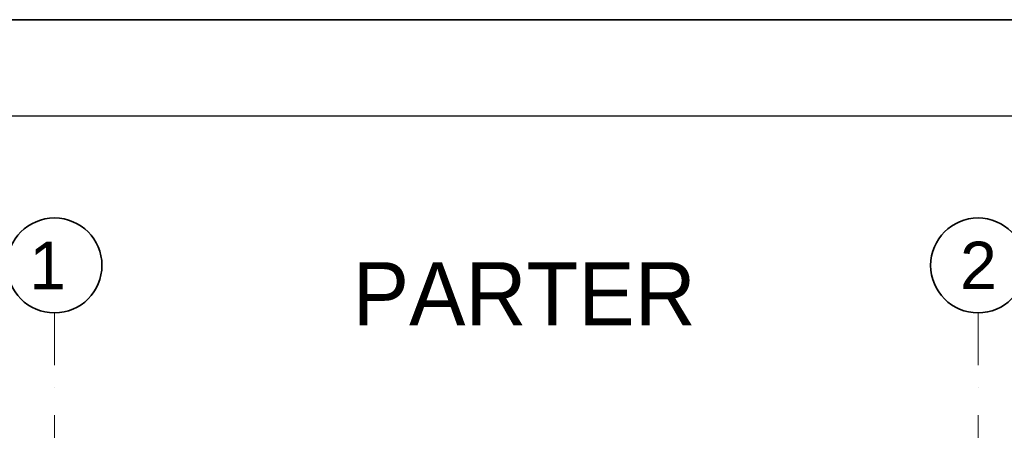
# Model space of a CAD drawing. Header units: millimetres. Extents: x -34676 to 172266, y 39940 to 476087.
# Tile 113 of 256: x 22798 to 29024, y 292986 to 295582. Entities that reach past the tile are written whole.
import ezdxf

# ---------------------------------------------------------------- set-up
doc = ezdxf.new("R2010")
doc.units = ezdxf.units.MM
doc.header["$MEASUREMENT"] = 0
doc.linetypes.add('Kropki i Kreski', pattern=[6.702778, 3.527778, -1.763889, 0, -1.411111])
for name, color, linetype in [('#podkład', 252, 'Continuous'), ('- PRZEGRODY PROJEKTOWANE', 7, 'Continuous'), ('_TABELA', 7, 'Continuous'), ('Konstrukcja - Siatka mod', 7, 'Continuous')]:
    doc.layers.add(name, color=color, linetype=linetype)
doc.styles.add('MtXpl_Arial', font='arial.ttf', dxfattribs={"height": 0.2})
doc.styles.add('STYL_AUTOMATYCZNY_1', font='arial.ttf')
doc.styles.add('STYL_AUTOMATYCZNY_6', font='txt')

# ---------------------------------------------------------------- blocks, each defined once
blk = doc.blocks.new('UHYGFFFF')
at = {"layer": 'Konstrukcja - Siatka mod', "color": 252, "linetype": 'Kropki i Kreski', "lineweight": 13, "ltscale": 100}
for p, q in [((22627.6, 398868.6), (22627.6, 399868.6)), ((28467.6, 398868.6), (28467.6, 399868.6))]:
    blk.add_line(p, q, dxfattribs=at)
at = {"layer": 'Konstrukcja - Siatka mod', "color": 252, "linetype": 'Continuous', "lineweight": 35, "ltscale": 100}
for centre in [(22627.6, 400168.6), (28467.6, 400168.6)]:
    blk.add_circle(centre, 300, dxfattribs=at)
at = {"layer": '- PRZEGRODY PROJEKTOWANE', "color": 252, "linetype": 'Continuous', "lineweight": 13, "insert": (24512.9, 400188.8), "char_height": 400, "attachment_point": 1, "style": 'STYL_AUTOMATYCZNY_6'}
blk.add_mtext('\\pxql;\\A1;PARTER', dxfattribs=at)
at = {"layer": 'Konstrukcja - Siatka mod', "color": 252, "linetype": 'Continuous', "lineweight": 13, "style": 'MtXpl_Arial'}
blk.add_text('1', height=300, dxfattribs=at).set_placement((22467.6, 400018))
at = {"layer": 'Konstrukcja - Siatka mod', "color": 252, "linetype": 'Continuous', "lineweight": 13, "insert": (28353.2, 400318.6), "char_height": 300, "attachment_point": 1, "style": 'STYL_AUTOMATYCZNY_1'}
blk.add_mtext('\\A1;{\\pql;\\pt0;\\fArial|b0|i0|c238|p0;\\W1.000000;2}', dxfattribs=at)

msp = doc.modelspace()

# ---------------------------------------------------------------- linework, layer by layer
at = {"layer": '_TABELA', "color": 7}
msp.add_lwpolyline([(14725.1, 295582), (56725.1, 295582), (14725.1, 295582), (14725.1, 265882), (56725.1, 265882), (56725.1, 295582)], dxfattribs=at)
msp.add_lwpolyline([(56125.1, 294972), (17225.1, 294972), (17225.1, 266492), (56125.1, 266492)], close=True, dxfattribs=at)

# ---------------------------------------------------------------- block references
at = {"layer": '#podkład'}
msp.add_blockref('UHYGFFFF', (390.9, -106139.9), dxfattribs=at)

doc.saveas('drawing.dxf')
